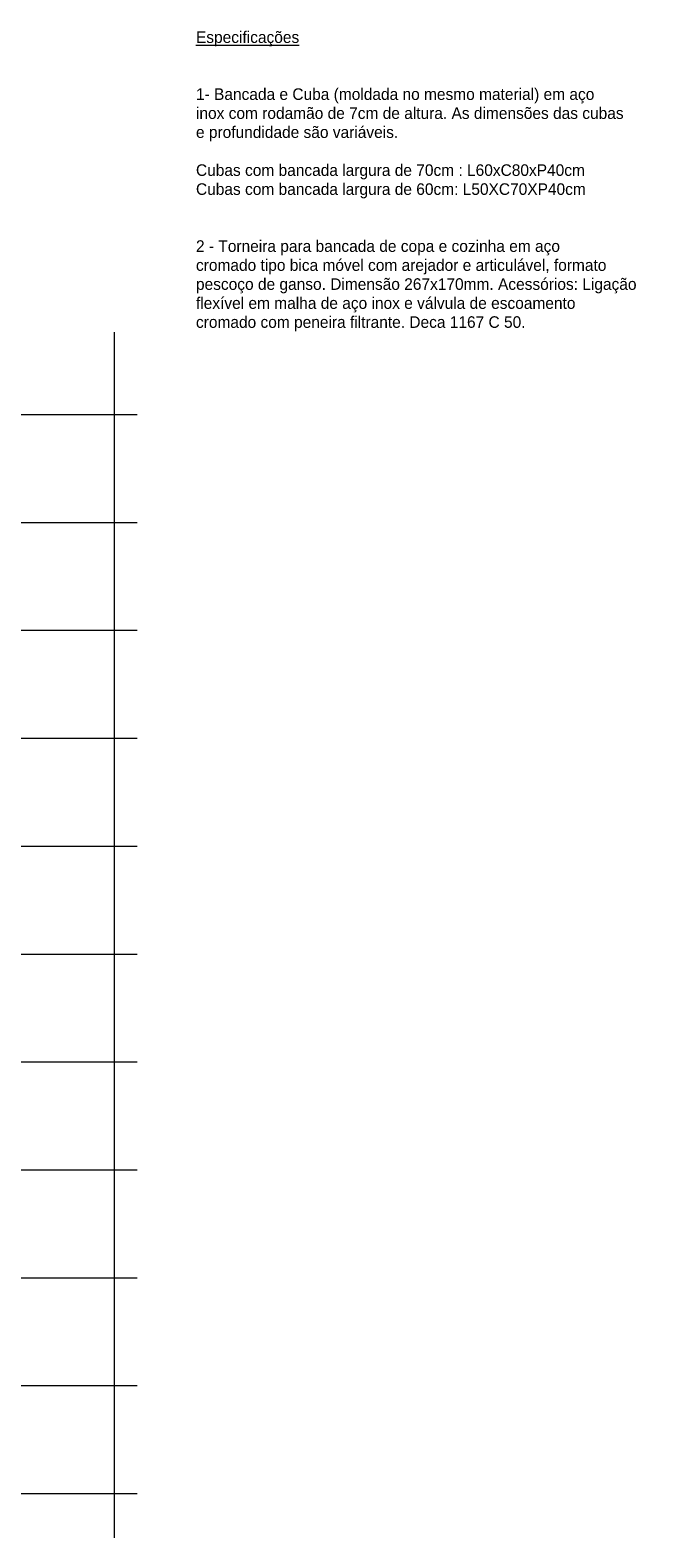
# Model space of a CAD drawing. Header units: metres. Extents: x -23.4 to 55.3, y -20.8 to 5.
# Tile 26 of 26: x 51.7 to 55.3, y -5.8 to 2.9. Entities that reach past the tile are written whole.
import ezdxf

# ---------------------------------------------------------------- set-up
doc = ezdxf.new("R2010")
doc.units = ezdxf.units.M
doc.layers.add('A-FLOR-PATT', color=8, linetype='Continuous', lineweight=18)
doc.layers.add('G-ANNO-TEXT', color=231, linetype='Continuous', lineweight=9)
doc.styles.add('Century Gothic_1', font='GOTHIC.TTF', dxfattribs={"height": 0.067065})

msp = doc.modelspace()

# ---------------------------------------------------------------- hatches: boundary and pattern name
at = {"layer": 'A-FLOR-PATT'}
h = msp.add_hatch(dxfattribs=at)
h.set_pattern_fill('FP_4', color=256, style=0, pattern_type=2)
h.set_pattern_definition([(270, (55.344, 8.2), (0.625, 4e-17), []), (0, (55.344, 8.2), (0, 0.625), [])])
h.paths.add_polyline_path([(45.0035, -5.8063), (52.3511, -5.8063), (52.3511, 1.1777), (49.8615, 1.1777), (49.8676, 1.1717), (49.8393, 1.1434), (49.805, 1.1777), (46.2206, 1.1777), (48.8164, -1.1722), (48.4137, -1.617), (49.8595, -2.9258), (50.7602, -1.9312), (50.7602, 0.1054), (50.3583, 0.1054), (50.3583, 0.5054), (50.4136, 0.5054), (49.7721, 1.1469), (49.8004, 1.1752), (50.3837, 0.5919), (50.4615, 0.6697), (50.6257, 0.5054), (50.7602, 0.5054), (50.7602, 0.3554), (51.0596, 0.6548), (51.0949, 0.6195), (51.1281, 0.6555), (51.11, 0.6721), (51.4003, 0.9877), (51.4183, 0.9711), (51.4522, 1.0079), (51.489, 0.974), (51.131, 0.5849), (51.1126, 0.6018), (51.1656, 0.5488), (50.9102, 0.2933), (50.9102, -1.989), (49.7019, -3.3232), (49.7019, -3.3233), (49.2321, -3.8422), (48.1202, -2.8354), (45.5584, -5.6647), (45.1136, -5.2623), (45.0035, -5.384), (45.0035, -5.6647)], flags=0)
h.paths.add_polyline_path([(46.1562, -4.8562), (46.512, -4.4633), (46.5108, -4.4623), (46.1555, -4.8547), (45.9158, -4.6376), (45.9153, -4.6381), (46.1555, -4.8556)], flags=0)
h.paths.add_polyline_path([(46.5455, -4.4263), (46.9013, -4.0334), (46.9001, -4.0324), (46.5448, -4.4248), (46.3051, -4.2077), (46.3046, -4.2081), (46.5448, -4.4256)], flags=0)
h.paths.add_polyline_path([(46.9353, -3.9959), (47.291, -3.603), (47.2899, -3.6019), (46.9341, -3.9948)], flags=0)
h.paths.add_polyline_path([(49.8592, -2.9258), (48.4137, -1.6169), (48.8164, -1.1722), (50.2619, -2.4811), (49.8593, -2.9257)], flags=0)
h.paths.add_polyline_path([(48.034, -1.8133), (48.0341, -1.8132), (46.7368, -0.6386), (46.7435, -0.6312), (46.6323, -0.5305), (46.6256, -0.538), (46.0325, -0.001), (46.0325, -0.001), (48.0339, -1.8132)], flags=0)

# ---------------------------------------------------------------- texts
at = {"layer": 'G-ANNO-TEXT', "color": 7, "insert": (52.6918, 3.0299), "char_height": 0.067065, "width": 3.381674, "attachment_point": 1, "line_spacing_factor": 0.984117, "style": 'Century Gothic_1'}
msp.add_mtext('\\P\\LEspecificações\\l\\P\\P\\P1- Bancada e Cuba (moldada no mesmo material) em aço\\Pinox com rodamão de 7cm de altura. As dimensões das cubas\\Pe profundidade são variáveis.\\P\\PCubas com bancada largura de 70cm : L60xC80xP40cm\\PCubas com bancada largura de 60cm: L50XC70XP40cm\\P\\P\\P2 - Torneira para bancada de copa e cozinha em aço\\Pcromado tipo bica móvel com arejador e articulável, formato\\Ppescoço de ganso. Dimensão 267x170mm. Acessórios: Ligação\\Pflexível em malha de aço inox e válvula de escoamento\\Pcromado com peneira filtrante. Deca 1167 C 50.\\P\\P', dxfattribs=at)

doc.saveas('drawing.dxf')
